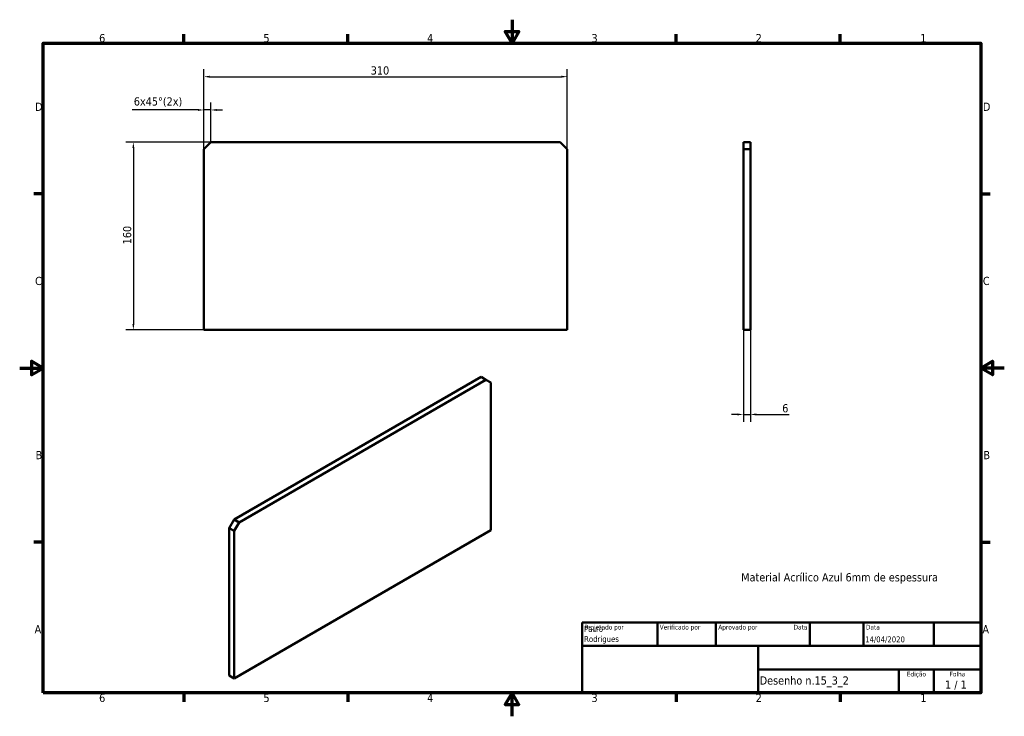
# Model space of a CAD drawing. Header units: millimetres. Extents: x 0 to 840, y 0 to 594.
import ezdxf
from ezdxf.enums import TextEntityAlignment as Align

# ---------------------------------------------------------------- set-up
doc = ezdxf.new("R2010")
doc.units = ezdxf.units.MM
doc.header["$LTSCALE"] = 2
for name, color, linetype, lineweight in [('Borda (ISO)', 7, 'Continuous', 70), ('Dimensão (ISO)', 7, 'Continuous', 25), ('Símbolo (ISO)', 7, 'Continuous', 25), ('Título (ISO)', 7, 'Continuous', 50), ('Visível (ISO)', 7, 'Continuous', 50)]:
    doc.layers.add(name, color=color, linetype=linetype, lineweight=lineweight)
doc.styles.add('Estilo de texto13', font='tahoma.ttf')
doc.styles.add('Estilo de texto14', font='tahoma.ttf')
doc.styles.add('Texto da nota (ISO)', font='tahoma.ttf')
doc.dimstyles.new('Padrão (ISO)', dxfattribs={"dimscale": 2, "dimtxt": 3.5, "dimasz": 2.5, "dimexe": 3.175, "dimexo": 0, "dimgap": 0.762, "dimtad": 1, "dimrnd": 1e-08, "dimzin": 0, "dimtxsty": 'Texto da nota (ISO)', "dimcen": 0.09, "dimdle": 10, "dimclrd": 256, "dimclre": 256, "dimclrt": 256, "dimazin": 0, "dimtfac": 1.001486, "dimtmove": 0, "dimatfit": 3, "dimfxl": 1, "dimtolj": 1, "dimtzin": 0, "dimlwd": -1, "dimlwe": -1, "dimarcsym": 0})

# ---------------------------------------------------------------- blocks, each defined once
blk = doc.blocks.new('Bordas Borda padrão')
at = {"layer": 'Borda (ISO)'}
for p, q in [((70, 287), (70, 290.9)), ((140, 287), (140, 290.9)), ((280, 287), (280, 290.9)), ((350, 287), (350, 290.9)), ((10, 222.75), (6.1, 222.75)), ((410, 222.75), (413.9, 222.75)), ((10, 74.25), (6.1, 74.25)), ((410, 74.25), (413.9, 74.25)), ((70, 10), (70, 6.1)), ((140, 10), (140, 6.1)), ((280, 10), (280, 6.1)), ((350, 10), (350, 6.1))]:
    blk.add_line(p, q, dxfattribs=at)
at = {"layer": 'Borda (ISO)', "flags": 128}
for points in [[(210, 297), (210, 287), (207.11, 292), (212.89, 292), (210, 287)], [(10, 10), (10, 287), (410, 287), (410, 10), (10, 10)], [(0, 148.5), (10, 148.5), (5, 151.39), (5, 145.61), (10, 148.5)], [(420, 148.5), (410, 148.5), (415, 151.39), (415, 145.61), (410, 148.5)], [(210, 0), (210, 10), (207.11, 5), (212.89, 5), (210, 10)]]:
    blk.add_lwpolyline(points, dxfattribs=at)
at = {"layer": 'Borda (ISO)', "char_height": 3.5, "attachment_point": 7, "style": 'Texto da nota (ISO)'}
for s, insert in [('6', (33.88, 287.33)), ('5', (103.98, 287.33)), ('4', (173.78, 287.4)), ('3', (243.91, 287.33)), ('2', (313.94, 287.4)), ('1', (384.21, 287.4)), ('D', (6.57, 258.13)), ('D', (410.87, 258.13)), ('C', (6.56, 183.81)), ('C', (410.86, 183.81)), ('B', (6.78, 109.63)), ('B', (411.08, 109.63)), ('A', (6.36, 35.38)), ('A', (410.66, 35.38)), ('6', (33.88, 6.03)), ('5', (103.98, 6.03)), ('4', (173.78, 6.1)), ('3', (243.91, 6.03)), ('2', (313.94, 6.1)), ('1', (384.21, 6.1))]:
    blk.add_mtext(s, dxfattribs=dict(at, insert=insert))
blk = doc.blocks.new('Blocos de títulos ISO')
at = {"layer": 'Título (ISO)'}
for p, q in [((270.07, 130), (100.07, 130)), ((100.07, 130), (100.07, 100)), ((132.07, 120), (132.07, 130)), ((157.07, 120), (157.07, 130)), ((197.07, 120), (197.07, 130)), ((220.07, 120), (220.07, 130)), ((250.07, 120), (250.07, 130)), ((270.07, 100), (270.07, 130)), ((100.07, 120), (270.07, 120)), ((175.07, 120), (175.07, 100)), ((270.07, 110), (175.07, 110)), ((235.07, 100), (235.07, 110)), ((250.07, 100), (250.07, 110)), ((100.07, 100), (270.07, 100))]:
    blk.add_line(p, q, dxfattribs=at)
at = {"layer": 'Título (ISO)', "style": 'Estilo de texto14'}
for s, p in [('Projetado por', (101.07, 129)), ('Verificado por', (133.07, 129)), ('Aprovado por', (158.07, 129)), ('Data', (221.07, 129))]:
    blk.add_text(s, height=2, dxfattribs=at).set_placement(p, align=Align.TOP_LEFT)
blk.add_text('Data', height=2, dxfattribs=at).set_placement((196.07, 129), align=Align.TOP_RIGHT)
for s, p in [('Edição', (242.57, 109)), ('Folha', (260.07, 109))]:
    blk.add_text(s, height=2, dxfattribs=at).set_placement(p, align=Align.TOP_CENTER)
at = {"layer": 'Título (ISO)', "style": 'Texto da nota (ISO)'}
blk.add_text('1 / 1 ', height=3.5, dxfattribs=at).set_placement((260.07, 103.5), align=Align.MIDDLE_CENTER)
at = {"layer": 'Título (ISO)'}
for tag, p, height, style in [('AUTOR_001', (100.82, 125.99), 2.5, 'Estilo de texto13'), ('AUTOR_002', (100.82, 121.71), 2.5, 'Estilo de texto13'), ('DATA_DE_CRIAÇÃO_001', (220.69, 121.54), 2.5, 'Estilo de texto13'), ('NÚMERO_DA_PEÇA_001', (175.72, 103.52), 3.5, 'Texto da nota (ISO)')]:
    blk.add_attdef(tag, p, '', height=height, dxfattribs=dict(at, style=style))
at = {"layer": 'Título (ISO)', "style": 'Estilo de texto13'}
for tag, p in [('VERIFICADO_POR', (133.07, 121)), ('APROVADO_POR_ENG.', (158.07, 121))]:
    blk.add_attdef(tag, text='', height=2.5, dxfattribs=at).set_placement(p, align=Align.BOTTOM_LEFT)
blk.add_attdef('DATA_DE_APROVAÇÃO_DA_ENG.', text='', height=2.5, dxfattribs=at).set_placement((196.07, 121), align=Align.BOTTOM_RIGHT)
at = {"layer": 'Título (ISO)', "style": 'Texto da nota (ISO)'}
for tag, p in [('TÍTULO', (222.57, 115)), ('EMPRESA', (137.41, 109.96)), ('NÚMERO_DE_REVISÃO', (242.57, 103.5))]:
    blk.add_attdef(tag, text='', height=3.5, dxfattribs=at).set_placement(p, align=Align.MIDDLE_CENTER)
blk = doc.blocks.new('*D5')
at = {"layer": 'Defpoints', "color": 0, "transparency": 16777216}
for p in [(617.36, 329.6), (623.36, 329.6), (623.36, 257.4)]:
    blk.add_point(p, dxfattribs=at)
at = {"layer": 'Dimensão (ISO)', "transparency": 16777216}
for p, q in [((617.36, 329.6), (617.36, 251.05)), ((623.36, 329.6), (623.36, 251.05)), ((612.36, 257.4), (607.36, 257.4)), ((617.36, 257.4), (623.36, 257.4)), ((628.36, 257.4), (656.58, 257.4))]:
    blk.add_line(p, q, dxfattribs=at)
for points in [[(612.36, 258.23), (612.36, 256.57), (617.36, 257.4)], [(628.36, 258.23), (628.36, 256.57), (623.36, 257.4)]]:
    blk.add_solid(points, dxfattribs=at)
at = {"layer": 'Dimensão (ISO)', "transparency": 16777216, "insert": (650.52, 266.2), "char_height": 7, "attachment_point": 1, "style": 'Texto da nota (ISO)'}
blk.add_mtext('\\A1;6', dxfattribs=at)
blk = doc.blocks.new('*D6')
at = {"layer": 'Defpoints', "color": 0, "transparency": 16777216}
for p in [(467.14, 545.42), (157.14, 483.6), (467.14, 483.6)]:
    blk.add_point(p, dxfattribs=at)
at = {"layer": 'Dimensão (ISO)', "transparency": 16777216}
for p, q in [((157.14, 483.6), (157.14, 551.77)), ((467.14, 483.6), (467.14, 551.77)), ((162.14, 545.42), (462.14, 545.42))]:
    blk.add_line(p, q, dxfattribs=at)
for points in [[(162.14, 546.25), (162.14, 544.58), (157.14, 545.42)], [(462.14, 546.25), (462.14, 544.58), (467.14, 545.42)]]:
    blk.add_solid(points, dxfattribs=at)
at = {"layer": 'Dimensão (ISO)', "transparency": 16777216, "insert": (299.48, 554.23), "char_height": 7, "attachment_point": 1, "style": 'Texto da nota (ISO)'}
blk.add_mtext('\\A1;310', dxfattribs=at)
blk = doc.blocks.new('*D7')
at = {"layer": 'Defpoints', "color": 0, "transparency": 16777216}
for p in [(163.14, 489.6), (96.96, 329.6), (157.14, 329.6)]:
    blk.add_point(p, dxfattribs=at)
at = {"layer": 'Dimensão (ISO)', "transparency": 16777216}
for p, q in [((163.14, 489.6), (90.61, 489.6)), ((96.96, 484.6), (96.96, 334.6)), ((157.14, 329.6), (90.61, 329.6))]:
    blk.add_line(p, q, dxfattribs=at)
for points in [[(96.13, 484.6), (97.8, 484.6), (96.96, 489.6)], [(96.13, 334.6), (97.8, 334.6), (96.96, 329.6)]]:
    blk.add_solid(points, dxfattribs=at)
at = {"layer": 'Dimensão (ISO)', "transparency": 16777216, "insert": (88.15, 402.44), "char_height": 7, "attachment_point": 1, "rotation": 90, "style": 'Texto da nota (ISO)'}
blk.add_mtext('\\A1;160', dxfattribs=at)
blk = doc.blocks.new('*D8')
at = {"layer": 'Defpoints', "color": 0, "transparency": 16777216}
for p in [(157.14, 517.03), (163.14, 489.6), (157.14, 483.6)]:
    blk.add_point(p, dxfattribs=at)
at = {"layer": 'Dimensão (ISO)', "transparency": 16777216}
for p, q in [((157.14, 483.6), (157.14, 523.38)), ((163.14, 489.6), (163.14, 523.38)), ((152.14, 517.03), (95.83, 517.03)), ((163.14, 517.03), (157.14, 517.03)), ((168.14, 517.03), (173.14, 517.03))]:
    blk.add_line(p, q, dxfattribs=at)
for points in [[(152.14, 517.86), (152.14, 516.2), (157.14, 517.03)], [(168.14, 517.86), (168.14, 516.2), (163.14, 517.03)]]:
    blk.add_solid(points, dxfattribs=at)
at = {"layer": 'Dimensão (ISO)', "transparency": 16777216, "insert": (97.35, 527.81), "char_height": 7, "attachment_point": 1, "style": 'Texto da nota (ISO)'}
blk.add_mtext('\\A1;\\fTahoma|b0|i0;\\H7.0000;6x45°(2x)', dxfattribs=at)

msp = doc.modelspace()

# ---------------------------------------------------------------- linework, layer by layer
at = {"layer": 'Visível (ISO)'}
for p, q in [((163.14, 489.6), (157.14, 483.6)), ((461.14, 489.6), (163.14, 489.6)), ((467.14, 483.6), (461.14, 489.6)), ((623.36, 489.6), (617.36, 489.6)), ((617.36, 483.6), (617.36, 489.6)), ((623.36, 489.6), (623.36, 483.6)), ((157.14, 483.6), (157.14, 329.6)), ((467.14, 329.6), (467.14, 483.6)), ((623.36, 483.6), (617.36, 483.6)), ((617.36, 329.6), (617.36, 483.6)), ((623.36, 483.6), (623.36, 329.6)), ((157.14, 329.6), (467.14, 329.6)), ((623.36, 329.6), (617.36, 329.6)), ((182.85, 167.82), (393.57, 289.48)), ((397.81, 287.03), (187.1, 165.37)), ((397.81, 287.03), (393.57, 289.48)), ((402.06, 284.58), (397.81, 287.03)), ((402.06, 158.84), (402.06, 284.58)), ((178.61, 160.47), (182.85, 167.82)), ((182.85, 158.02), (178.61, 160.47)), ((178.61, 34.73), (178.61, 160.47)), ((187.1, 165.37), (182.85, 167.82)), ((187.1, 165.37), (182.85, 158.02)), ((182.85, 32.28), (402.06, 158.84)), ((182.85, 158.02), (182.85, 32.28)), ((182.85, 32.28), (178.61, 34.73))]:
    msp.add_line(p, q, dxfattribs=at)

# ---------------------------------------------------------------- block references
at = {"xscale": 2, "yscale": 2, "zscale": 2}
msp.add_blockref('Bordas Borda padrão', (0, 0), dxfattribs=at)
msp.add_blockref('Blocos de títulos ISO', (279.86, -180), dxfattribs=at).add_auto_attribs({'NÚMERO_DA_PEÇA_001': 'Desenho n.15_3_2', 'AUTOR_001': 'Paulo', 'DATA_DE_CRIAÇÃO_001': '14/04/2020', 'AUTOR_002': 'Rodrigues'})

# ---------------------------------------------------------------- texts
at = {"layer": 'Símbolo (ISO)', "insert": (615.55, 122.05), "char_height": 7, "width": 170.3314, "attachment_point": 1, "style": 'Texto da nota (ISO)'}
msp.add_mtext('{\\fTahoma|b0|i0;Material Acrílico Azul 6mm de espessura}', dxfattribs=at)

# ---------------------------------------------------------------- dimensions: what is measured, and where the dimension line sits
at = {"layer": 'Dimensão (ISO)'}
for base, p1, p2, angle, picture, middle in [((467.14, 545.42), (157.14, 483.6), (467.14, 483.6), 180, '*D6', (306.94, 545.42)), ((96.96, 329.6), (163.14, 489.6), (157.14, 329.6), 90, '*D7', (96.96, 409.6))]:
    dim = msp.add_linear_dim(base=base, p1=p1, p2=p2, angle=angle, dimstyle='Padrão (ISO)', override={"dimgap": 0.762, "dimdec": 0, "dimtol": 0, "dimlim": 0, "dimtp": 0, "dimtm": 0, "dimtdec": 2, "dimtofl": 0, "dimatfit": 1}, dxfattribs=at)
    dim.commit()
    dim.dimension.update_dxf_attribs({"geometry": picture, "text_midpoint": middle, "dimtype": 160})
dim = msp.add_linear_dim(base=(157.14, 517.03), p1=(163.14, 489.6), p2=(157.14, 483.6), angle=180, text='\\fTahoma|b0|i0;\\H7.0000;<>x45°(2x)', dimstyle='Padrão (ISO)', override={"dimgap": 0.762, "dimdec": 0, "dimtol": 0, "dimlim": 0, "dimtp": 0, "dimtm": 0, "dimtdec": 2, "dimtofl": 1, "dimatfit": 1}, dxfattribs=at)
dim.commit()
dim.dimension.update_dxf_attribs({"geometry": '*D8', "text_midpoint": (118.13, 517.03), "dimtype": 160})
dim = msp.add_linear_dim(base=(623.36, 257.4), p1=(617.36, 329.6), p2=(623.36, 329.6), dimstyle='Padrão (ISO)', override={"dimgap": 0.762, "dimdec": 0, "dimtol": 0, "dimlim": 0, "dimtp": 0, "dimtm": 0, "dimtdec": 2, "dimtofl": 1, "dimatfit": 1}, dxfattribs=at)
dim.commit()
dim.dimension.update_dxf_attribs({"geometry": '*D5', "text_midpoint": (652.79, 257.4), "dimtype": 160})

doc.saveas('drawing.dxf')
